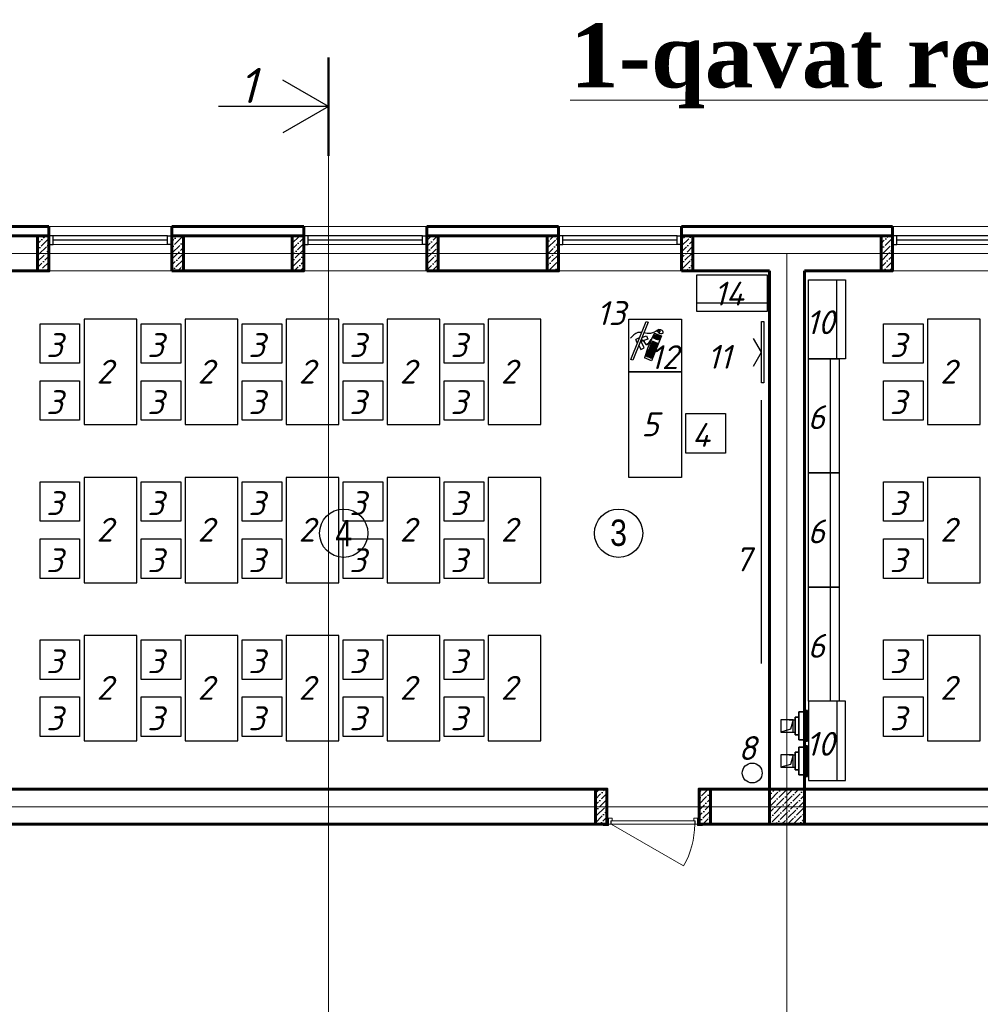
# Model space of a CAD drawing. Header units: millimetres. Extents: x -257011 to 237647566, y 2784933 to 6706507.
# Tile 156 of 256: x 9415606 to 9433579, y 5104473 to 5122905. Entities that reach past the tile are written whole.
import ezdxf

# ---------------------------------------------------------------- set-up
doc = ezdxf.new("R2010")
doc.units = ezdxf.units.MM
doc.header["$LTSCALE"] = 1000
for name, pattern in [('ACAD_ISO03W100', [30, 12, -18]), ('ACAD_ISO10W100', [18, 12, -3, 0, -3]), ('ADSK_Скрыто', [6, 3, -3])]:
    doc.linetypes.add(name, pattern=pattern)
for name, color, linetype, lineweight in [('_Hidden_', 7, 'ADSK_Скрыто', 9), ('Doors', 86, 'Continuous', 13), ('expl', 234, 'Continuous', 13), ('Mechanical Equipment', 7, 'Continuous', 18), ('PLAN', 7, 'Continuous', 40), ('заливки', 250, 'Continuous', 18), ('Калонны', 20, 'Continuous', 25), ('Размеры', 251, 'Continuous', 18)]:
    doc.layers.add(name, color=color, linetype=linetype, lineweight=lineweight)
for name, color, linetype in [('TESS', 252, 'Continuous'), ('ventilatsiya', 7, 'Continuous'), ('ТХ', 7, 'Continuous')]:
    doc.layers.add(name, color=color, linetype=linetype)
doc.styles.get("Standard").update_dxf_attribs({"font": 'ARIALN.TTF'})

# ---------------------------------------------------------------- blocks, each defined once
blk = doc.blocks.new('eshik yangi')
at = {"layer": 'Doors'}
blk.add_line((1405002, 1634259), (1404179, 1633784), dxfattribs=at)
for points in [[(1404002, 1634329), (1404022, 1634329), (1404022, 1634259), (1404002, 1634259)], [(1404062, 1634299), (1404062, 1634329), (1404022, 1634329), (1404022, 1634259), (1404047, 1634259), (1404047, 1634299)], [(1404052, 1634299), (1405002, 1634299), (1405002, 1634259), (1404052, 1634259)], [(1404992, 1634299), (1404992, 1634329), (1405032, 1634329), (1405032, 1634259), (1405007, 1634259), (1405007, 1634299)], [(1405052, 1634329), (1405032, 1634329), (1405032, 1634259), (1405052, 1634259)], [(1403962, 1634259), (1404022, 1634259), (1404022, 1634244), (1403962, 1634244)], [(1405032, 1634259), (1405092, 1634259), (1405092, 1634244), (1405032, 1634244)]]:
    blk.add_lwpolyline(points, close=True, dxfattribs=at)
blk.add_arc((1405002, 1634259), 950, 180, 210, dxfattribs=at)
blk = doc.blocks.new('Осевые декоративные вентиляторы для вытяжной вентиляции с производительностью до 310 м3 - ВЕНТС 100 ЛД турбо-1935147-Вентиляция_ План 1го этажа')
at = {"layer": '_Hidden_', "color": 5, "lineweight": 35}
for p, q in [((7212.2, 27527.7), (7212.2, 27527.5)), ((7212.2, 27527.5), (7212.2, 27527.7)), ((7224.3, 27527.5), (7224.3, 27527.7)), ((7224.3, 27527.7), (7224.3, 27527.5)), ((7245.8, 27527.5), (7245.8, 27527.7)), ((7245.8, 27527.7), (7245.8, 27527.5)), ((7247.5, 27535.3), (7247.7, 27535.3)), ((7212.2, 27368.8), (7212.2, 27368.7)), ((7212.2, 27368.7), (7212.2, 27368.8)), ((7224.3, 27368.7), (7224.3, 27368.8)), ((7224.3, 27368.8), (7224.3, 27368.7)), ((7245.8, 27368.8), (7245.8, 27368.7)), ((7245.8, 27368.7), (7245.8, 27368.8)), ((7247.7, 27360.8), (7247.5, 27360.8))]:
    blk.add_line(p, q, dxfattribs=at)
at = {"layer": 'Mechanical Equipment', "color": 5, "lineweight": 35}
for p, q in [((7224.3, 27527.7), (7212.2, 27527.7)), ((7212.2, 27527.7), (7212.2, 27527.5)), ((7212.2, 27522.7), (7212.2, 27527.7)), ((7245.8, 27527.7), (7224.3, 27527.7)), ((7224.3, 27527.5), (7224.3, 27527.7)), ((7224.3, 27527.7), (7224.3, 27527.5)), ((7245.8, 27527.5), (7245.8, 27527.7)), ((7245.8, 27527.7), (7245.8, 27522.7)), ((7247.3, 27535.3), (7247.3, 27360.8)), ((7247.4, 27535.3), (7247.4, 27360.8)), ((7247.5, 27535.3), (7252.3, 27535.3)), ((7252.3, 27535.3), (7257, 27535.3)), ((7252.3, 27535.3), (7252.3, 27360.8)), ((7257, 27535.3), (7261.8, 27535.3)), ((7261.8, 27360.8), (7261.8, 27535.3)), ((7212.2, 27498.2), (7191.6, 27498.2)), ((7191.6, 27398.2), (7191.6, 27498.2)), ((7212.2, 27373.7), (7212.2, 27522.7)), ((7245.8, 27522.7), (7245.8, 27373.7)), ((7191.6, 27398.2), (7212.2, 27398.2)), ((7212.2, 27368.7), (7212.2, 27373.7)), ((7212.2, 27368.8), (7212.2, 27368.7)), ((7212.2, 27368.7), (7224.3, 27368.7)), ((7224.3, 27368.7), (7224.3, 27368.8)), ((7224.3, 27368.8), (7224.3, 27368.7)), ((7224.3, 27368.7), (7245.8, 27368.7)), ((7245.8, 27373.7), (7245.8, 27368.7)), ((7245.8, 27368.7), (7245.8, 27368.8)), ((7252.3, 27360.8), (7247.5, 27360.8)), ((7257, 27360.8), (7252.3, 27360.8)), ((7261.8, 27360.8), (7257, 27360.8))]:
    blk.add_line(p, q, dxfattribs=at)
blk = doc.blocks.new('wwww')
at = {"layer": 'заливки', "color": 0, "lineweight": 25, "ltscale": 0.15}
for p, q in [((-325484, -679209), (-325477, -679225)), ((-325470, -679244), (-325465, -679256)), ((-325814, -679382), (-325729, -679357)), ((-325808, -679400), (-325814, -679382)), ((-325723, -679374), (-325808, -679400)), ((-325729, -679357), (-325713, -679352)), ((-325708, -679369), (-325723, -679374)), ((-325713, -679352), (-325708, -679369)), ((-325699, -679327), (-325681, -679321)), ((-325693, -679344), (-325699, -679327)), ((-325660, -679334), (-325693, -679344)), ((-325687, -679302), (-325671, -679297)), ((-325686, -679305), (-325687, -679302)), ((-325686, -679305), (-325681, -679321)), ((-325671, -679297), (-325660, -679334))]:
    blk.add_line(p, q, dxfattribs=at)
for points in [[(-325485, -678956), (-325474, -678992), (-326163, -679200), (-326174, -679165)], [(-325617, -679239), (-325611, -679256), (-325627, -679261), (-325632, -679244)], [(-325599, -679234), (-325594, -679251), (-325609, -679255), (-325614, -679238)], [(-325581, -679228), (-325576, -679245), (-325591, -679250), (-325597, -679233)], [(-325575, -679247), (-325570, -679265), (-325586, -679269), (-325591, -679252)], [(-325563, -679223), (-325558, -679240), (-325573, -679245), (-325579, -679228)], [(-325557, -679242), (-325552, -679259), (-325568, -679264), (-325573, -679247)], [(-325944, -679338), (-325939, -679355), (-325955, -679360), (-325960, -679343)], [(-325938, -679357), (-325933, -679374), (-325949, -679379), (-325954, -679362)], [(-325933, -679376), (-325927, -679394), (-325943, -679398), (-325948, -679381)], [(-325926, -679333), (-325921, -679350), (-325937, -679355), (-325942, -679337)], [(-325927, -679396), (-325922, -679413), (-325937, -679418), (-325942, -679400)], [(-325921, -679415), (-325916, -679432), (-325931, -679437), (-325937, -679420)], [(-325920, -679352), (-325915, -679369), (-325931, -679374), (-325936, -679357)], [(-325915, -679371), (-325909, -679388), (-325925, -679393), (-325930, -679376)], [(-325908, -679327), (-325903, -679344), (-325919, -679349), (-325924, -679332)], [(-325909, -679390), (-325904, -679407), (-325919, -679412), (-325924, -679395)], [(-325903, -679409), (-325898, -679427), (-325913, -679431), (-325919, -679414)], [(-325903, -679346), (-325897, -679364), (-325913, -679368), (-325918, -679351)], [(-325897, -679366), (-325892, -679383), (-325907, -679388), (-325912, -679370)], [(-325891, -679385), (-325886, -679402), (-325901, -679407), (-325907, -679390)], [(-325890, -679322), (-325885, -679339), (-325901, -679344), (-325906, -679327)], [(-325885, -679404), (-325880, -679421), (-325896, -679426), (-325901, -679409)], [(-325885, -679341), (-325879, -679358), (-325895, -679363), (-325900, -679346)], [(-325879, -679360), (-325874, -679377), (-325889, -679382), (-325895, -679365)], [(-325875, -679317), (-325870, -679334), (-325885, -679339), (-325890, -679322)], [(-325873, -679379), (-325868, -679397), (-325884, -679401), (-325889, -679384)], [(-325869, -679336), (-325864, -679353), (-325879, -679358), (-325885, -679341)], [(-325867, -679399), (-325862, -679416), (-325878, -679421), (-325883, -679403)], [(-325863, -679355), (-325858, -679373), (-325874, -679377), (-325879, -679360)], [(-325857, -679312), (-325852, -679329), (-325867, -679334), (-325873, -679316)], [(-325857, -679375), (-325852, -679392), (-325868, -679397), (-325873, -679379)], [(-325851, -679331), (-325846, -679348), (-325862, -679353), (-325867, -679336)], [(-325852, -679394), (-325846, -679411), (-325862, -679416), (-325867, -679399)], [(-325845, -679350), (-325840, -679367), (-325856, -679372), (-325861, -679355)], [(-325839, -679306), (-325834, -679323), (-325850, -679328), (-325855, -679311)], [(-325839, -679369), (-325834, -679386), (-325850, -679391), (-325855, -679374)], [(-325833, -679325), (-325828, -679343), (-325844, -679347), (-325849, -679330)], [(-325834, -679388), (-325828, -679406), (-325844, -679410), (-325849, -679393)], [(-325827, -679345), (-325822, -679362), (-325838, -679367), (-325843, -679349)], [(-325821, -679301), (-325816, -679318), (-325832, -679323), (-325837, -679306)], [(-325822, -679364), (-325816, -679381), (-325832, -679386), (-325837, -679369)], [(-325815, -679320), (-325810, -679337), (-325826, -679342), (-325831, -679325)], [(-325816, -679383), (-325811, -679400), (-325826, -679405), (-325831, -679388)], [(-325810, -679339), (-325804, -679356), (-325820, -679361), (-325825, -679344)], [(-325805, -679296), (-325800, -679313), (-325816, -679318), (-325821, -679301)], [(-325804, -679358), (-325799, -679376), (-325814, -679380), (-325819, -679363)], [(-325800, -679315), (-325794, -679332), (-325810, -679337), (-325815, -679320)], [(-325794, -679335), (-325789, -679352), (-325804, -679356), (-325810, -679339)], [(-325788, -679354), (-325783, -679371), (-325799, -679376), (-325804, -679358)], [(-325788, -679291), (-325782, -679308), (-325798, -679313), (-325803, -679295)], [(-325782, -679310), (-325777, -679327), (-325792, -679332), (-325797, -679315)], [(-325776, -679329), (-325771, -679346), (-325786, -679351), (-325792, -679334)], [(-325770, -679348), (-325765, -679365), (-325781, -679370), (-325786, -679353)], [(-325770, -679285), (-325764, -679302), (-325780, -679307), (-325785, -679290)], [(-325764, -679304), (-325759, -679322), (-325774, -679326), (-325780, -679309)], [(-325758, -679324), (-325753, -679341), (-325769, -679346), (-325774, -679328)], [(-325752, -679343), (-325747, -679360), (-325763, -679365), (-325768, -679348)], [(-325752, -679280), (-325747, -679297), (-325762, -679302), (-325767, -679285)], [(-325746, -679299), (-325741, -679316), (-325756, -679321), (-325762, -679304)], [(-325740, -679318), (-325735, -679335), (-325751, -679340), (-325756, -679323)], [(-325736, -679275), (-325731, -679292), (-325747, -679297), (-325752, -679280)], [(-325734, -679337), (-325729, -679355), (-325745, -679359), (-325750, -679342)], [(-325730, -679294), (-325725, -679312), (-325741, -679316), (-325746, -679299)], [(-325725, -679314), (-325719, -679331), (-325735, -679335), (-325740, -679318)], [(-325718, -679270), (-325713, -679287), (-325729, -679292), (-325734, -679274)], [(-325719, -679333), (-325714, -679350), (-325729, -679355), (-325734, -679337)], [(-325712, -679289), (-325707, -679306), (-325723, -679311), (-325728, -679294)], [(-325707, -679308), (-325701, -679325), (-325717, -679330), (-325722, -679313)], [(-325700, -679264), (-325695, -679281), (-325711, -679286), (-325716, -679269)], [(-325701, -679327), (-325696, -679345), (-325711, -679349), (-325716, -679332)], [(-325695, -679347), (-325690, -679364), (-325705, -679368), (-325711, -679351)], [(-325695, -679284), (-325689, -679301), (-325705, -679305), (-325710, -679288)], [(-325689, -679303), (-325684, -679320), (-325699, -679325), (-325704, -679307)], [(-325682, -679259), (-325677, -679276), (-325693, -679281), (-325698, -679264)], [(-325677, -679341), (-325672, -679358), (-325688, -679363), (-325693, -679346)], [(-325677, -679278), (-325671, -679295), (-325687, -679300), (-325692, -679283)], [(-325659, -679336), (-325654, -679353), (-325670, -679358), (-325675, -679340)], [(-325611, -679258), (-325606, -679275), (-325621, -679280), (-325626, -679263)], [(-325605, -679277), (-325600, -679295), (-325615, -679299), (-325621, -679282)], [(-325599, -679297), (-325594, -679314), (-325610, -679319), (-325615, -679301)], [(-325593, -679253), (-325588, -679270), (-325603, -679275), (-325609, -679258)], [(-325593, -679316), (-325588, -679333), (-325604, -679338), (-325609, -679321)], [(-325587, -679272), (-325582, -679289), (-325598, -679294), (-325603, -679277)], [(-325581, -679291), (-325576, -679308), (-325592, -679313), (-325597, -679296)], [(-325576, -679310), (-325570, -679328), (-325586, -679332), (-325591, -679315)], [(-325569, -679267), (-325564, -679284), (-325580, -679288), (-325585, -679271)], [(-325563, -679286), (-325558, -679303), (-325574, -679308), (-325579, -679291)], [(-325558, -679305), (-325552, -679322), (-325568, -679327), (-325573, -679310)], [(-325551, -679261), (-325546, -679278), (-325562, -679283), (-325567, -679266)], [(-325546, -679280), (-325540, -679298), (-325556, -679302), (-325561, -679285)], [(-325540, -679300), (-325535, -679317), (-325550, -679321), (-325555, -679304)]]:
    blk.add_lwpolyline(points, close=True, dxfattribs=at)
for points in [[(-325871, -679073), (-325877, -679070), (-325843, -679016)], [(-325788, -679048), (-325785, -679042), (-325843, -679016)], [(-325749, -679075), (-325677, -679120), (-325710, -679173), (-325815, -679108)], [(-325552, -679198), (-325513, -679328), (-325964, -679465), (-326004, -679335)], [(-325889, -679117), (-325924, -679194), (-325866, -679220), (-325815, -679108)]]:
    blk.add_lwpolyline(points, dxfattribs=at)
for centre, radius, start, end in [((-325114, -681459), 2303, 100.9493, 112.708), ((-325477, -679229), 29.5, 216.9044, 354.8007)]:
    blk.add_arc(centre, radius, start, end, dxfattribs=at)
at = {"layer": 'заливки', "color": 0, "lineweight": 25, "ltscale": 0.15, "extrusion": (0, 0, -1)}
blk.add_ellipse((-325468, -679263), major_axis=(16.4, -53.3), ratio=0.548518, dxfattribs=at)
at = {"layer": 'заливки', "color": 0, "lineweight": 25, "ltscale": 0.15}
blk.add_ellipse((-325473, -679235), major_axis=(3.92, -9.4), ratio=0.353008, dxfattribs=at)
for points, knots in [([(-325685, -679017), (-325698, -678997), (-325744, -678938), (-325827, -678931), (-325886, -678926)], [258.945343, 258.945343, 258.945343, 258.945343, 321.866255, 469.799997, 469.799997, 469.799997, 469.799997]), ([(-325484, -679209), (-325526, -679194), (-325606, -679165), (-325646, -679086), (-325666, -679050)], [0, 0, 0, 0, 117.894714, 225.048375, 225.048375, 225.048375, 225.048375]), ([(-325805, -679092), (-325787, -679100), (-325762, -679126), (-325839, -679240), (-325737, -679231), (-325675, -679225)], [52.696456, 52.696456, 52.696456, 52.696456, 88.452953, 137.856523, 215.270135, 215.270135, 215.270135, 215.270135]), ([(-325800, -679090), (-325797, -679092), (-325794, -679094), (-325788, -679098), (-325785, -679100), (-325780, -679106), (-325778, -679110), (-325775, -679117), (-325774, -679121), (-325774, -679127), (-325774, -679129), (-325775, -679133), (-325775, -679135), (-325777, -679143), (-325779, -679149), (-325783, -679160), (-325786, -679166), (-325791, -679178), (-325793, -679183), (-325796, -679192), (-325797, -679195), (-325798, -679200), (-325798, -679202), (-325798, -679206), (-325798, -679207), (-325797, -679210), (-325796, -679212), (-325795, -679214), (-325794, -679216), (-325791, -679218), (-325790, -679219), (-325786, -679221), (-325784, -679221), (-325778, -679224), (-325773, -679225), (-325761, -679226), (-325754, -679227), (-325740, -679227), (-325732, -679226), (-325709, -679225), (-325692, -679224), (-325675, -679222)], [54.981019, 54.981019, 54.981019, 54.981019, 61.260874, 61.260874, 69.6918, 69.6918, 78.122727, 78.122727, 86.553654, 86.553654, 90.403827, 90.403827, 94.253999, 94.253999, 104.434609, 104.434609, 114.615219, 114.615219, 124.795829, 124.795829, 131.641747, 131.641747, 135.939583, 135.939583, 141.201002, 141.201002, 146.462422, 146.462422, 151.723841, 151.723841, 156.985261, 156.985261, 162.24668, 162.24668, 172.922377, 172.922377, 183.598075, 183.598075, 194.273772, 194.273772, 215.270135, 215.270135, 215.270135, 215.270135])]:
    blk.add_open_spline(points, degree=3, knots=knots, dxfattribs=at)
blk = doc.blocks.new('gdrtghfh')
at = {"ltscale": 100}
h = blk.add_hatch(dxfattribs=at)
h.set_pattern_fill('ANSI36', color=256, scale=15, style=0)
h.set_pattern_definition([(45, (9777240.344, 4372517.793), (25.2569703, 92.6088912), [119.0625, -23.8125, 0, -23.8125])])
h.paths.add_polyline_path([(9631538.1, 5089672.3), (9631408.1, 5089672.3), (9631408.1, 5090072.3), (9631538.1, 5090072.3)])
h = blk.add_hatch(dxfattribs=at)
h.set_pattern_fill('ANSI36', color=256, scale=15, style=0)
h.set_pattern_definition([(45, (9779010.344, 4372517.793), (25.2569703, 92.6088912), [119.0625, -23.8125, 0, -23.8125])])
h.paths.add_polyline_path([(9633068.1, 5089672.3), (9632938.1, 5089672.3), (9632938.1, 5090072.3), (9633068.1, 5090072.3)])
h = blk.add_hatch(dxfattribs=at)
h.set_pattern_fill('ANSI36', color=256, scale=15, style=0)
h.set_pattern_definition([(45, (9774340.344, 4372517.793), (25.2569703, 92.6088912), [119.0625, -23.8125, 0, -23.8125])])
h.paths.add_polyline_path([(9634438.1, 5089672.3), (9634308.1, 5089672.3), (9634308.1, 5090072.3), (9634438.1, 5090072.3)])
h = blk.add_hatch(dxfattribs=at)
h.set_pattern_fill('ANSI36', color=256, scale=15, style=0)
h.set_pattern_definition([(45, (9776110.344, 4372517.793), (25.2569703, 92.6088912), [119.0625, -23.8125, 0, -23.8125])])
h.paths.add_polyline_path([(9635968.1, 5089672.3), (9635838.1, 5089672.3), (9635838.1, 5090072.3), (9635968.1, 5090072.3)])
h = blk.add_hatch(dxfattribs=at)
h.set_pattern_fill('ANSI36', color=256, scale=15, style=0)
h.set_pattern_definition([(45, (9771440.344, 4372517.793), (25.2569703, 92.6088912), [119.0625, -23.8125, 0, -23.8125])])
h.paths.add_polyline_path([(9637338.1, 5089672.3), (9637208.1, 5089672.3), (9637208.1, 5090072.3), (9637338.1, 5090072.3)])
h = blk.add_hatch(dxfattribs=at)
h.set_pattern_fill('ANSI36', color=256, scale=15, style=0)
h.set_pattern_definition([(45, (9773210.344, 4372517.793), (25.2569703, 92.6088912), [119.0625, -23.8125, 0, -23.8125])])
h.paths.add_polyline_path([(9638868.1, 5089672.3), (9638738.1, 5089672.3), (9638738.1, 5090072.3), (9638868.1, 5090072.3)])
h = blk.add_hatch(dxfattribs=at)
h.set_pattern_fill('ANSI36', color=256, scale=15, style=0)
h.set_pattern_definition([(45, (9767640.344, 4372517.793), (25.2569703, 92.6088912), [119.0625, -23.8125, 0, -23.8125])])
h.paths.add_polyline_path([(9641138.1, 5089672.3), (9641008.1, 5089672.3), (9641008.1, 5090072.3), (9641138.1, 5090072.3)])
h = blk.add_hatch(dxfattribs=at)
h.set_pattern_fill('ANSI36', color=256, scale=15, style=0)
h.set_pattern_definition([(45, (9785190.344, 4352508.26), (25.2569703, 92.6088912), [119.0625, -23.8125, 0, -23.8125])])
h.paths.add_polyline_path([(9637888.1, 5083372.3), (9637758.1, 5083372.3), (9637758.1, 5083772.3), (9637888.1, 5083772.3)])
h = blk.add_hatch(dxfattribs=at)
h.set_pattern_fill('ANSI36', color=256, scale=15, angle=180, style=0)
h.set_pattern_definition([(225, (9519935.82, 5811436.264), (-25.2569703, -92.6088912), [119.0625, -23.8125, 0, -23.8125])])
h.paths.add_polyline_path([(9638938.1, 5083372.3), (9639068.1, 5083372.3), (9639068.1, 5083772.3), (9638938.1, 5083772.3)])
h = blk.add_hatch(dxfattribs=at)
h.set_pattern_fill('ANSI36', color=256, scale=15, style=0)
h.set_pattern_definition([(45, (-7404024.47, 14266602.263), (25.25697034, 92.60889125), [119.0625, -23.8125, 0, -23.8125])])
h.paths.add_polyline_path([(9640138.1, 5083772.3), (9639738.1, 5083772.3), (9639738.1, 5083372.3), (9640138.1, 5083372.3)])
at = {"lineweight": 50}
blk.add_line((9634719.3, 5092104.9), (9634719.3, 5090982.3), dxfattribs=at)
blk.add_line((9634719.3, 5092104.9), (9634719.3, 5090982.3), dxfattribs=at)
at = {"lineweight": 30}
for q in [(9634199.7, 5091843.6), (9634199.7, 5091843.6), (9633467.5, 5091543.6), (9633467.5, 5091543.6), (9634199.7, 5091243.6), (9634199.7, 5091243.6)]:
    blk.add_line((9634719.3, 5091543.6), q, dxfattribs=at)
at = {"lineweight": 9, "ltscale": 100}
for p, q in [((9632938.1, 5090179.3), (9631538.1, 5090179.3)), ((9635838.1, 5090179.3), (9634438.1, 5090179.3)), ((9638738.1, 5090179.3), (9637338.1, 5090179.3)), ((9642538.1, 5090179.3), (9641138.1, 5090179.3)), ((9632938.1, 5089672.3), (9631538.1, 5089672.3)), ((9635838.1, 5089672.3), (9634438.1, 5089672.3)), ((9638738.1, 5089672.3), (9637338.1, 5089672.3)), ((9642538.1, 5089672.3), (9641138.1, 5089672.3))]:
    blk.add_line(p, q, dxfattribs=at)
at = {"lineweight": 60, "ltscale": 100}
for p, q in [((9631538.1, 5090072.3), (9629338.1, 5090072.3)), ((9631538.1, 5090072.3), (9631538.1, 5089672.3)), ((9634438.1, 5090072.3), (9632938.1, 5090072.3)), ((9632938.1, 5090072.3), (9632938.1, 5089672.3)), ((9634438.1, 5090072.3), (9634438.1, 5089672.3)), ((9637338.1, 5090072.3), (9635838.1, 5090072.3)), ((9635838.1, 5090072.3), (9635838.1, 5089672.3)), ((9637338.1, 5090072.3), (9637338.1, 5089672.3)), ((9641138.1, 5090072.3), (9638738.1, 5090072.3)), ((9638738.1, 5090072.3), (9638738.1, 5089672.3)), ((9641138.1, 5090072.3), (9641138.1, 5089672.3)), ((9631538.1, 5089672.3), (9630538.1, 5089672.3)), ((9634438.1, 5089672.3), (9632938.1, 5089672.3)), ((9637338.1, 5089672.3), (9635838.1, 5089672.3)), ((9639738.1, 5089672.3), (9638738.1, 5089672.3)), ((9639738.1, 5083772.3), (9639738.1, 5089672.3)), ((9641138.1, 5089672.3), (9640138.1, 5089672.3)), ((9640138.1, 5083772.3), (9640138.1, 5089672.3)), ((9637888.1, 5083772.3), (9630538.1, 5083772.3)), ((9637888.1, 5083772.3), (9637888.1, 5083372.3)), ((9639738.1, 5083772.3), (9638938.1, 5083772.3)), ((9638938.1, 5083772.3), (9638938.1, 5083372.3)), ((9647488.1, 5083772.3), (9640138.1, 5083772.3)), ((9637888.1, 5083372.3), (9629538.1, 5083372.3)), ((9647358.1, 5083372.3), (9638938.1, 5083372.3))]:
    blk.add_line(p, q, dxfattribs=at)
at = {"color": 5}
for p, q in [((9632888.1, 5090072.3), (9631588.1, 5090072.3)), ((9632888.1, 5090022.3), (9631588.1, 5090022.3)), ((9635788.1, 5090072.3), (9634488.1, 5090072.3)), ((9635788.1, 5090022.3), (9634488.1, 5090022.3)), ((9638688.1, 5090072.3), (9637388.1, 5090072.3)), ((9638688.1, 5090022.3), (9637388.1, 5090022.3)), ((9642488.1, 5090072.3), (9641188.1, 5090072.3)), ((9642488.1, 5090022.3), (9641188.1, 5090022.3))]:
    blk.add_line(p, q, dxfattribs=at)
at = {"color": 5, "lineweight": 0}
for p, q in [((9632888.1, 5089972.3), (9631588.1, 5089972.3)), ((9635788.1, 5089972.3), (9634488.1, 5089972.3)), ((9638688.1, 5089972.3), (9637388.1, 5089972.3)), ((9642488.1, 5089972.3), (9641188.1, 5089972.3))]:
    blk.add_line(p, q, dxfattribs=at)
at = {"color": 1, "linetype": 'ACAD_ISO10W100', "lineweight": 9, "ltscale": 100}
for p, q in [((9653938.1, 5089872.3), (9626938.1, 5089872.3)), ((9639938.1, 5089872.3), (9639938.1, 5074272.3)), ((9653938.1, 5083572.3), (9626938.1, 5083572.3))]:
    blk.add_line(p, q, dxfattribs=at)
at = {"color": 1, "linetype": 'ACAD_ISO03W100', "lineweight": 15, "ltscale": 15}
blk.add_lwpolyline([(9634719.3, 5090982.3), (9634719.3, 5072162.9)], dxfattribs=at)
at = {"color": 252, "lineweight": 60, "ltscale": 100}
for points in [[(9631538.1, 5090179.3), (9629338.1, 5090179.3)], [(9631538.1, 5090072.3), (9631538.1, 5090179.3)], [(9634438.1, 5090179.3), (9632938.1, 5090179.3)], [(9632938.1, 5090072.3), (9632938.1, 5090179.3)], [(9634438.1, 5090072.3), (9634438.1, 5090179.3)], [(9637338.1, 5090179.3), (9635838.1, 5090179.3)], [(9635838.1, 5090072.3), (9635838.1, 5090179.3)], [(9637338.1, 5090072.3), (9637338.1, 5090179.3)], [(9641138.1, 5090179.3), (9638738.1, 5090179.3)], [(9638738.1, 5090072.3), (9638738.1, 5090179.3)], [(9641138.1, 5090072.3), (9641138.1, 5090179.3)]]:
    blk.add_lwpolyline(points, dxfattribs=at)
at = {"color": 32, "lineweight": 30, "ltscale": 100}
for points in [[(9631538.1, 5090172.3), (9629338.1, 5090172.3)], [(9634438.1, 5090172.3), (9632938.1, 5090172.3)], [(9637338.1, 5090172.3), (9635838.1, 5090172.3)], [(9641138.1, 5090172.3), (9638738.1, 5090172.3)]]:
    blk.add_lwpolyline(points, dxfattribs=at)
at = {"color": 5}
for points in [[(9631538.1, 5089972.3), (9631588.1, 5089972.3), (9631588.1, 5090072.3), (9631538.1, 5090072.3)], [(9632938.1, 5089972.3), (9632888.1, 5089972.3), (9632888.1, 5090072.3), (9632938.1, 5090072.3)], [(9634438.1, 5089972.3), (9634488.1, 5089972.3), (9634488.1, 5090072.3), (9634438.1, 5090072.3)], [(9635838.1, 5089972.3), (9635788.1, 5089972.3), (9635788.1, 5090072.3), (9635838.1, 5090072.3)], [(9637338.1, 5089972.3), (9637388.1, 5089972.3), (9637388.1, 5090072.3), (9637338.1, 5090072.3)], [(9638738.1, 5089972.3), (9638688.1, 5089972.3), (9638688.1, 5090072.3), (9638738.1, 5090072.3)], [(9641138.1, 5089972.3), (9641188.1, 5089972.3), (9641188.1, 5090072.3), (9641138.1, 5090072.3)]]:
    blk.add_lwpolyline(points, close=True, dxfattribs=at)
at = {"layer": 'expl', "lineweight": 30}
for centre in [(9634893.2, 5086686.3), (9638021.9, 5086686.3)]:
    blk.add_circle(centre, 275.1, dxfattribs=at)
at = {"layer": 'ventilatsiya', "lineweight": 30, "ltscale": 100}
for p, q in [((9639962.8, 5084562), (9640029.8, 5084562)), ((9640008.1, 5084562), (9639979, 5084453.7)), ((9639979, 5084453.7), (9639868.1, 5084422)), ((9639962.8, 5084422), (9640029.8, 5084422)), ((9639962.8, 5084162.5), (9640029.8, 5084162.5)), ((9640008.1, 5084162.5), (9639979, 5084054.2)), ((9639979, 5084054.2), (9639868.1, 5084022.5)), ((9639962.8, 5084022.5), (9640029.8, 5084022.5))]:
    blk.add_line(p, q, dxfattribs=at)
for points in [[(9640008.1, 5084562), (9639868.1, 5084562), (9639868.1, 5084422), (9640008.1, 5084422)], [(9640008.1, 5084162.5), (9639868.1, 5084162.5), (9639868.1, 5084022.5), (9640008.1, 5084022.5)]]:
    blk.add_lwpolyline(points, close=True, dxfattribs=at)
at = {"layer": 'Размеры', "lineweight": 60, "ltscale": 5}
for points in [[(9631408.1, 5089672.3), (9631538.1, 5089672.3), (9631538.1, 5090072.3), (9631408.1, 5090072.3)], [(9632938.1, 5089672.3), (9633068.1, 5089672.3), (9633068.1, 5090072.3), (9632938.1, 5090072.3)], [(9634308.1, 5089672.3), (9634438.1, 5089672.3), (9634438.1, 5090072.3), (9634308.1, 5090072.3)], [(9635838.1, 5089672.3), (9635968.1, 5089672.3), (9635968.1, 5090072.3), (9635838.1, 5090072.3)], [(9637208.1, 5089672.3), (9637338.1, 5089672.3), (9637338.1, 5090072.3), (9637208.1, 5090072.3)], [(9638738.1, 5089672.3), (9638868.1, 5089672.3), (9638868.1, 5090072.3), (9638738.1, 5090072.3)], [(9641008.1, 5089672.3), (9641138.1, 5089672.3), (9641138.1, 5090072.3), (9641008.1, 5090072.3)], [(9637758.1, 5083372.3), (9637888.1, 5083372.3), (9637888.1, 5083772.3), (9637758.1, 5083772.3)], [(9639068.1, 5083372.3), (9638938.1, 5083372.3), (9638938.1, 5083772.3), (9639068.1, 5083772.3)], [(9639738.1, 5083372.3), (9640138.1, 5083372.3), (9640138.1, 5083772.3), (9639738.1, 5083772.3)]]:
    blk.add_lwpolyline(points, close=True, dxfattribs=at)
at = {"layer": 'ТХ', "ltscale": 5}
blk.add_line((9639643.8, 5088201.3), (9639643.8, 5085201.3), dxfattribs=at)
for points in [[(9639712.5, 5089629.4), (9639712.5, 5089209.4), (9638912.5, 5089209.4), (9638912.5, 5089629.4)], [(9640183.5, 5089572.3), (9640603.5, 5089572.3), (9640603.5, 5088672.3), (9640183.5, 5088672.3)], [(9640503.5, 5089572.3), (9640603.5, 5089572.3), (9640603.5, 5088672.3), (9640503.5, 5088672.3)], [(9639712.5, 5089309.4), (9639712.5, 5089209.4), (9638912.5, 5089209.4), (9638912.5, 5089309.4)], [(9631938.1, 5087922.3), (9632538.1, 5087922.3), (9632538.1, 5089122.3), (9631938.1, 5089122.3)], [(9633088.1, 5087922.3), (9633688.1, 5087922.3), (9633688.1, 5089122.3), (9633088.1, 5089122.3)], [(9634238.1, 5087922.3), (9634838.1, 5087922.3), (9634838.1, 5089122.3), (9634238.1, 5089122.3)], [(9635388.1, 5087922.3), (9635988.1, 5087922.3), (9635988.1, 5089122.3), (9635388.1, 5089122.3)], [(9636538.1, 5087922.3), (9637138.1, 5087922.3), (9637138.1, 5089122.3), (9636538.1, 5089122.3)], [(9638138.1, 5089122.3), (9638738.1, 5089122.3), (9638738.1, 5088522.3), (9638138.1, 5088522.3)], [(9641538.1, 5087922.3), (9642138.1, 5087922.3), (9642138.1, 5089122.3), (9641538.1, 5089122.3)], [(9631438.1, 5089072.3), (9631888.1, 5089072.3), (9631888.1, 5088622.3), (9631438.1, 5088622.3)], [(9632588.1, 5089072.3), (9633038.1, 5089072.3), (9633038.1, 5088622.3), (9632588.1, 5088622.3)], [(9633738.1, 5089072.3), (9634188.1, 5089072.3), (9634188.1, 5088622.3), (9633738.1, 5088622.3)], [(9634888.1, 5089072.3), (9635338.1, 5089072.3), (9635338.1, 5088622.3), (9634888.1, 5088622.3)], [(9636038.1, 5089072.3), (9636488.1, 5089072.3), (9636488.1, 5088622.3), (9636038.1, 5088622.3)], [(9639648.4, 5089097.1), (9639673.4, 5089097.1), (9639673.4, 5088397.1), (9639648.4, 5088397.1)], [(9641038.1, 5089072.3), (9641488.1, 5089072.3), (9641488.1, 5088622.3), (9641038.1, 5088622.3)], [(9640183.5, 5088672.3), (9640533.5, 5088672.3), (9640533.5, 5087372.3), (9640183.5, 5087372.3)], [(9640433.5, 5088672.3), (9640533.5, 5088672.3), (9640533.5, 5087372.3), (9640433.5, 5087372.3)], [(9638138.1, 5088522.3), (9638738.1, 5088522.3), (9638738.1, 5087322.3), (9638138.1, 5087322.3)], [(9631438.1, 5088422.3), (9631888.1, 5088422.3), (9631888.1, 5087972.3), (9631438.1, 5087972.3)], [(9632588.1, 5088422.3), (9633038.1, 5088422.3), (9633038.1, 5087972.3), (9632588.1, 5087972.3)], [(9633738.1, 5088422.3), (9634188.1, 5088422.3), (9634188.1, 5087972.3), (9633738.1, 5087972.3)], [(9634888.1, 5088422.3), (9635338.1, 5088422.3), (9635338.1, 5087972.3), (9634888.1, 5087972.3)], [(9636038.1, 5088422.3), (9636488.1, 5088422.3), (9636488.1, 5087972.3), (9636038.1, 5087972.3)], [(9641038.1, 5088422.3), (9641488.1, 5088422.3), (9641488.1, 5087972.3), (9641038.1, 5087972.3)], [(9638788.1, 5088049.3), (9639238.1, 5088049.3), (9639238.1, 5087599.3), (9638788.1, 5087599.3)], [(9640183.5, 5087372.3), (9640533.5, 5087372.3), (9640533.5, 5086072.3), (9640183.5, 5086072.3)], [(9640433.5, 5087372.3), (9640533.5, 5087372.3), (9640533.5, 5086072.3), (9640433.5, 5086072.3)], [(9631438.1, 5087272.3), (9631888.1, 5087272.3), (9631888.1, 5086822.3), (9631438.1, 5086822.3)], [(9631938.1, 5086122.3), (9632538.1, 5086122.3), (9632538.1, 5087322.3), (9631938.1, 5087322.3)], [(9632588.1, 5087272.3), (9633038.1, 5087272.3), (9633038.1, 5086822.3), (9632588.1, 5086822.3)], [(9633088.1, 5086122.3), (9633688.1, 5086122.3), (9633688.1, 5087322.3), (9633088.1, 5087322.3)], [(9633738.1, 5087272.3), (9634188.1, 5087272.3), (9634188.1, 5086822.3), (9633738.1, 5086822.3)], [(9634238.1, 5086122.3), (9634838.1, 5086122.3), (9634838.1, 5087322.3), (9634238.1, 5087322.3)], [(9634888.1, 5087272.3), (9635338.1, 5087272.3), (9635338.1, 5086822.3), (9634888.1, 5086822.3)], [(9635388.1, 5086122.3), (9635988.1, 5086122.3), (9635988.1, 5087322.3), (9635388.1, 5087322.3)], [(9636038.1, 5087272.3), (9636488.1, 5087272.3), (9636488.1, 5086822.3), (9636038.1, 5086822.3)], [(9636538.1, 5086122.3), (9637138.1, 5086122.3), (9637138.1, 5087322.3), (9636538.1, 5087322.3)], [(9641038.1, 5087272.3), (9641488.1, 5087272.3), (9641488.1, 5086822.3), (9641038.1, 5086822.3)], [(9641538.1, 5086122.3), (9642138.1, 5086122.3), (9642138.1, 5087322.3), (9641538.1, 5087322.3)], [(9631438.1, 5086622.3), (9631888.1, 5086622.3), (9631888.1, 5086172.3), (9631438.1, 5086172.3)], [(9632588.1, 5086622.3), (9633038.1, 5086622.3), (9633038.1, 5086172.3), (9632588.1, 5086172.3)], [(9633738.1, 5086622.3), (9634188.1, 5086622.3), (9634188.1, 5086172.3), (9633738.1, 5086172.3)], [(9634888.1, 5086622.3), (9635338.1, 5086622.3), (9635338.1, 5086172.3), (9634888.1, 5086172.3)], [(9636038.1, 5086622.3), (9636488.1, 5086622.3), (9636488.1, 5086172.3), (9636038.1, 5086172.3)], [(9641038.1, 5086622.3), (9641488.1, 5086622.3), (9641488.1, 5086172.3), (9641038.1, 5086172.3)], [(9640183.5, 5086072.3), (9640533.5, 5086072.3), (9640533.5, 5084772.3), (9640183.5, 5084772.3)], [(9640433.5, 5086072.3), (9640533.5, 5086072.3), (9640533.5, 5084772.3), (9640433.5, 5084772.3)], [(9631438.1, 5085472.3), (9631888.1, 5085472.3), (9631888.1, 5085022.3), (9631438.1, 5085022.3)], [(9631938.1, 5084322.3), (9632538.1, 5084322.3), (9632538.1, 5085522.3), (9631938.1, 5085522.3)], [(9632588.1, 5085472.3), (9633038.1, 5085472.3), (9633038.1, 5085022.3), (9632588.1, 5085022.3)], [(9633088.1, 5084322.3), (9633688.1, 5084322.3), (9633688.1, 5085522.3), (9633088.1, 5085522.3)], [(9633738.1, 5085472.3), (9634188.1, 5085472.3), (9634188.1, 5085022.3), (9633738.1, 5085022.3)], [(9634238.1, 5084322.3), (9634838.1, 5084322.3), (9634838.1, 5085522.3), (9634238.1, 5085522.3)], [(9634888.1, 5085472.3), (9635338.1, 5085472.3), (9635338.1, 5085022.3), (9634888.1, 5085022.3)], [(9635388.1, 5084322.3), (9635988.1, 5084322.3), (9635988.1, 5085522.3), (9635388.1, 5085522.3)], [(9636038.1, 5085472.3), (9636488.1, 5085472.3), (9636488.1, 5085022.3), (9636038.1, 5085022.3)], [(9636538.1, 5084322.3), (9637138.1, 5084322.3), (9637138.1, 5085522.3), (9636538.1, 5085522.3)], [(9641038.1, 5085472.3), (9641488.1, 5085472.3), (9641488.1, 5085022.3), (9641038.1, 5085022.3)], [(9641538.1, 5084322.3), (9642138.1, 5084322.3), (9642138.1, 5085522.3), (9641538.1, 5085522.3)], [(9631438.1, 5084822.3), (9631888.1, 5084822.3), (9631888.1, 5084372.3), (9631438.1, 5084372.3)], [(9632588.1, 5084822.3), (9633038.1, 5084822.3), (9633038.1, 5084372.3), (9632588.1, 5084372.3)], [(9633738.1, 5084822.3), (9634188.1, 5084822.3), (9634188.1, 5084372.3), (9633738.1, 5084372.3)], [(9634888.1, 5084822.3), (9635338.1, 5084822.3), (9635338.1, 5084372.3), (9634888.1, 5084372.3)], [(9636038.1, 5084822.3), (9636488.1, 5084822.3), (9636488.1, 5084372.3), (9636038.1, 5084372.3)], [(9640183.5, 5083872.3), (9640603.5, 5083872.3), (9640603.5, 5084772.3), (9640183.5, 5084772.3)], [(9640503.5, 5083872.3), (9640603.5, 5083872.3), (9640603.5, 5084772.3), (9640503.5, 5084772.3)], [(9641038.1, 5084822.3), (9641488.1, 5084822.3), (9641488.1, 5084372.3), (9641038.1, 5084372.3)]]:
    blk.add_lwpolyline(points, close=True, dxfattribs=at)
blk.add_lwpolyline([(9639557.9, 5088590.3), (9639648.4, 5088747.1), (9639557.9, 5088904)], dxfattribs=at)
at = {"layer": 'ТХ', "ltscale": 3}
blk.add_circle((9639542.3, 5083956), 112.8, dxfattribs=at)
at = {"color": 2, "lineweight": 70, "xscale": -1}
blk.add_blockref('eshik yangi', (11042939.9, 3449113.7), dxfattribs=at)
at = {"layer": 'TESS', "color": 16, "xscale": 0.6480000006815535, "yscale": 0.6480000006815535, "zscale": 0.6480000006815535, "rotation": 51.30378353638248}
blk.add_blockref('wwww', (9426816.7, 5528771.5), dxfattribs=at)
at = {"layer": 'ventilatsiya', "color": 5, "true_color": 0x0000ff, "xscale": 2, "yscale": 2, "zscale": 2}
for p in [(9625646.6, 5029595.7), (9625646.6, 5029196.2)]:
    blk.add_blockref('Осевые декоративные вентиляторы для вытяжной вентиляции с производительностью до 310 м3 - ВЕНТС 100 ЛД турбо-1935147-Вентиляция_ План 1го этажа', p, dxfattribs=at)
at = {"lineweight": 9, "char_height": 300, "width": 349.19}
for s, insert, attachment_point in [('4', (9634989.6, 5086537.7), 9), ('3', (9637925.5, 5086537.7), 7)]:
    blk.add_mtext(s, dxfattribs=dict(at, insert=insert, attachment_point=attachment_point))
at = {"layer": 'PLAN', "lineweight": 30, "insert": (9633901.8, 5091984.7), "char_height": 400, "width": 338.657, "attachment_point": 3}
blk.add_mtext('{\\fISOCPEUR|b1|i1|c204|p34;1}', dxfattribs=at)
blk.add_mtext('{\\fISOCPEUR|b1|i1|c204|p34;1}', dxfattribs=at)
at = {"layer": 'Калонны', "char_height": 271.656, "attachment_point": 7}
for s, insert in [('{\\fArial|b0|i0|c204|p34;\\C150; \\fISOCPEUR|b0|i1|c204|p34;\\C1;14}', (9639000.7, 5089278.6)), ('{\\fArial|b0|i0|c204|p34;\\C150; \\fISOCPEUR|b0|i1|c0|p34;\\C1;13}', (9637666.9, 5089056.9)), ('{\\fArial|b0|i0|c204|p34;\\C150; \\fISOCPEUR|b0|i1|c204|p34;\\C1;1\\fISOCPEUR|b0|i1|c0|p34;0}', (9640049.2, 5088952.5)), ('{\\fArial|b0|i0|c204|p34;\\C150; \\fISOCPEUR|b0|i1|c204|p34;\\C1;3}', (9631401.8, 5088692.7)), ('{\\fArial|b0|i0|c204|p34;\\C150; \\fISOCPEUR|b0|i1|c204|p34;\\C1;3}', (9632551.8, 5088692.7)), ('{\\fArial|b0|i0|c204|p34;\\C150; \\fISOCPEUR|b0|i1|c204|p34;\\C1;3}', (9633701.8, 5088692.7)), ('{\\fArial|b0|i0|c204|p34;\\C150; \\fISOCPEUR|b0|i1|c204|p34;\\C1;3}', (9634851.8, 5088692.7)), ('{\\fArial|b0|i0|c204|p34;\\C150; \\fISOCPEUR|b0|i1|c204|p34;\\C1;3}', (9636001.8, 5088692.7)), ('{\\fArial|b0|i0|c204|p34;\\C150; \\fISOCPEUR|b0|i1|c204|p34;\\C1;3}', (9641001.8, 5088692.7)), ('{\\fArial|b0|i0|c204|p34;\\C150; \\fISOCPEUR|b0|i1|c0|p34;\\C1;12}', (9638272.5, 5088555.1)), ('{\\fArial|b0|i0|c204|p34;\\C150; \\fISOCPEUR|b0|i1|c0|p34;\\C1;11}', (9638925.8, 5088559.1)), ('{\\fArial|b0|i0|c204|p34;\\C150; \\fISOCPEUR|b0|i1|c204|p34;\\C1;2}', (9631975.7, 5088390.3)), ('{\\fArial|b0|i0|c204|p34;\\C150; \\fISOCPEUR|b0|i1|c204|p34;\\C1;2}', (9633125.7, 5088390.3)), ('{\\fArial|b0|i0|c204|p34;\\C150; \\fISOCPEUR|b0|i1|c204|p34;\\C1;2}', (9634275.7, 5088390.3)), ('{\\fArial|b0|i0|c204|p34;\\C150; \\fISOCPEUR|b0|i1|c204|p34;\\C1;2}', (9635425.7, 5088390.3)), ('{\\fArial|b0|i0|c204|p34;\\C150; \\fISOCPEUR|b0|i1|c204|p34;\\C1;2}', (9636575.7, 5088390.3)), ('{\\fArial|b0|i0|c204|p34;\\C150; \\fISOCPEUR|b0|i1|c204|p34;\\C1;2}', (9641575.7, 5088390.3)), ('{\\fArial|b0|i0|c204|p34;\\C150; \\fISOCPEUR|b0|i1|c204|p34;\\C1;3}', (9631401.8, 5088042.7)), ('{\\fArial|b0|i0|c204|p34;\\C150; \\fISOCPEUR|b0|i1|c204|p34;\\C1;3}', (9632551.8, 5088042.7)), ('{\\fArial|b0|i0|c204|p34;\\C150; \\fISOCPEUR|b0|i1|c204|p34;\\C1;3}', (9633701.8, 5088042.7)), ('{\\fArial|b0|i0|c204|p34;\\C150; \\fISOCPEUR|b0|i1|c204|p34;\\C1;3}', (9634851.8, 5088042.7)), ('{\\fArial|b0|i0|c204|p34;\\C150; \\fISOCPEUR|b0|i1|c204|p34;\\C1;3}', (9636001.8, 5088042.7)), ('{\\fArial|b0|i0|c204|p34;\\C150; \\fISOCPEUR|b0|i1|c204|p34;\\C1;3}', (9641001.8, 5088042.7)), ('{\\fArial|b0|i0|c204|p34;\\C150; \\fISOCPEUR|b0|i1|c204|p34;\\C1;6}', (9640067.9, 5087871.3)), ('{\\fArial|b0|i0|c204|p34;\\C150; \\fISOCPEUR|b0|i1|c204|p34;\\C1;5}', (9638175.7, 5087790.3)), ('{\\fArial|b0|i0|c204|p34;\\C150; \\fISOCPEUR|b0|i1|c204|p34;\\C1;4}', (9638751.8, 5087669.8)), ('{\\fArial|b0|i0|c204|p34;\\C150; \\fISOCPEUR|b0|i1|c204|p34;\\C1;3}', (9631401.8, 5086892.7)), ('{\\fArial|b0|i0|c204|p34;\\C150; \\fISOCPEUR|b0|i1|c204|p34;\\C1;3}', (9632551.8, 5086892.7)), ('{\\fArial|b0|i0|c204|p34;\\C150; \\fISOCPEUR|b0|i1|c204|p34;\\C1;3}', (9633701.8, 5086892.7)), ('{\\fArial|b0|i0|c204|p34;\\C150; \\fISOCPEUR|b0|i1|c204|p34;\\C1;3}', (9634851.8, 5086892.7)), ('{\\fArial|b0|i0|c204|p34;\\C150; \\fISOCPEUR|b0|i1|c204|p34;\\C1;3}', (9636001.8, 5086892.7)), ('{\\fArial|b0|i0|c204|p34;\\C150; \\fISOCPEUR|b0|i1|c204|p34;\\C1;3}', (9641001.8, 5086892.7)), ('{\\fArial|b0|i0|c204|p34;\\C150; \\fISOCPEUR|b0|i1|c204|p34;\\C1;2}', (9631975.7, 5086590.3)), ('{\\fArial|b0|i0|c204|p34;\\C150; \\fISOCPEUR|b0|i1|c204|p34;\\C1;2}', (9633125.7, 5086590.3)), ('{\\fArial|b0|i0|c204|p34;\\C150; \\fISOCPEUR|b0|i1|c204|p34;\\C1;2}', (9634275.7, 5086590.3)), ('{\\fArial|b0|i0|c204|p34;\\C150; \\fISOCPEUR|b0|i1|c204|p34;\\C1;2}', (9635425.7, 5086590.3)), ('{\\fArial|b0|i0|c204|p34;\\C150; \\fISOCPEUR|b0|i1|c204|p34;\\C1;2}', (9636575.7, 5086590.3)), ('{\\fArial|b0|i0|c204|p34;\\C150; \\fISOCPEUR|b0|i1|c204|p34;\\C1;6}', (9640067.9, 5086571.3)), ('{\\fArial|b0|i0|c204|p34;\\C150; \\fISOCPEUR|b0|i1|c204|p34;\\C1;2}', (9641575.7, 5086590.3)), ('{\\fArial|b0|i0|c204|p34;\\C150; \\fISOCPEUR|b0|i1|c204|p34;\\C1;3}', (9631401.8, 5086242.7)), ('{\\fArial|b0|i0|c204|p34;\\C150; \\fISOCPEUR|b0|i1|c204|p34;\\C1;3}', (9632551.8, 5086242.7)), ('{\\fArial|b0|i0|c204|p34;\\C150; \\fISOCPEUR|b0|i1|c204|p34;\\C1;3}', (9633701.8, 5086242.7)), ('{\\fArial|b0|i0|c204|p34;\\C150; \\fISOCPEUR|b0|i1|c204|p34;\\C1;3}', (9634851.8, 5086242.7)), ('{\\fArial|b0|i0|c204|p34;\\C150; \\fISOCPEUR|b0|i1|c204|p34;\\C1;3}', (9636001.8, 5086242.7)), ('{\\fArial|b0|i0|c204|p34;\\C150; \\fISOCPEUR|b0|i1|c204|p34;\\C1;7}', (9639235.9, 5086252.7)), ('{\\fArial|b0|i0|c204|p34;\\C150; \\fISOCPEUR|b0|i1|c204|p34;\\C1;3}', (9641001.8, 5086242.7)), ('{\\fArial|b0|i0|c204|p34;\\C150; \\fISOCPEUR|b0|i1|c204|p34;\\C1;6}', (9640067.9, 5085267.7)), ('{\\fArial|b0|i0|c204|p34;\\C150; \\fISOCPEUR|b0|i1|c204|p34;\\C1;3}', (9631401.8, 5085092.7)), ('{\\fArial|b0|i0|c204|p34;\\C150; \\fISOCPEUR|b0|i1|c204|p34;\\C1;3}', (9632551.8, 5085092.7)), ('{\\fArial|b0|i0|c204|p34;\\C150; \\fISOCPEUR|b0|i1|c204|p34;\\C1;3}', (9633701.8, 5085092.7)), ('{\\fArial|b0|i0|c204|p34;\\C150; \\fISOCPEUR|b0|i1|c204|p34;\\C1;3}', (9634851.8, 5085092.7)), ('{\\fArial|b0|i0|c204|p34;\\C150; \\fISOCPEUR|b0|i1|c204|p34;\\C1;3}', (9636001.8, 5085092.7)), ('{\\fArial|b0|i0|c204|p34;\\C150; \\fISOCPEUR|b0|i1|c204|p34;\\C1;3}', (9641001.8, 5085092.7)), ('{\\fArial|b0|i0|c204|p34;\\C150; \\fISOCPEUR|b0|i1|c204|p34;\\C1;2}', (9631975.7, 5084790.3)), ('{\\fArial|b0|i0|c204|p34;\\C150; \\fISOCPEUR|b0|i1|c204|p34;\\C1;2}', (9633125.7, 5084790.3)), ('{\\fArial|b0|i0|c204|p34;\\C150; \\fISOCPEUR|b0|i1|c204|p34;\\C1;2}', (9634275.7, 5084790.3)), ('{\\fArial|b0|i0|c204|p34;\\C150; \\fISOCPEUR|b0|i1|c204|p34;\\C1;2}', (9635425.7, 5084790.3)), ('{\\fArial|b0|i0|c204|p34;\\C150; \\fISOCPEUR|b0|i1|c204|p34;\\C1;2}', (9636575.7, 5084790.3)), ('{\\fArial|b0|i0|c204|p34;\\C150; \\fISOCPEUR|b0|i1|c204|p34;\\C1;2}', (9641575.7, 5084790.3)), ('{\\fArial|b0|i0|c204|p34;\\C150; \\fISOCPEUR|b0|i1|c204|p34;\\C1;3}', (9631401.8, 5084442.7)), ('{\\fArial|b0|i0|c204|p34;\\C150; \\fISOCPEUR|b0|i1|c204|p34;\\C1;3}', (9632551.8, 5084442.7)), ('{\\fArial|b0|i0|c204|p34;\\C150; \\fISOCPEUR|b0|i1|c204|p34;\\C1;3}', (9633701.8, 5084442.7)), ('{\\fArial|b0|i0|c204|p34;\\C150; \\fISOCPEUR|b0|i1|c204|p34;\\C1;3}', (9634851.8, 5084442.7)), ('{\\fArial|b0|i0|c204|p34;\\C150; \\fISOCPEUR|b0|i1|c204|p34;\\C1;3}', (9636001.8, 5084442.7)), ('{\\fArial|b0|i0|c204|p34;\\C150; \\fISOCPEUR|b0|i1|c204|p34;\\C1;3}', (9641001.8, 5084442.7)), ('{\\fArial|b0|i0|c204|p34;\\C150; \\fISOCPEUR|b0|i1|c204|p34;\\C1;1\\fISOCPEUR|b0|i1|c0|p34;0}', (9640049.2, 5084152.5)), ('{\\fArial|b0|i0|c204|p34;\\C150; \\fISOCPEUR|b0|i1|c204|p34;\\C1;8}', (9639278.7, 5084104.1))]:
    blk.add_mtext(s, dxfattribs=dict(at, insert=insert))

msp = doc.modelspace()

# ---------------------------------------------------------------- block references
at = {"lineweight": 50, "xscale": 1.644058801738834, "yscale": 1.644058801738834, "zscale": 1.644058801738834}
msp.add_blockref('gdrtghfh', (-6418662.88, -3249519.151), dxfattribs=at)

# ---------------------------------------------------------------- next in the draw order: texts
at = {"color": 1, "lineweight": 15, "insert": (9425907.78, 5122836.624), "char_height": 1200, "attachment_point": 1}
msp.add_mtext('{\\fTimes New Roman|b1|i0|c0|p18;\\L\\C256;1-qavat rejasi.}', dxfattribs=at)

doc.saveas('drawing.dxf')
